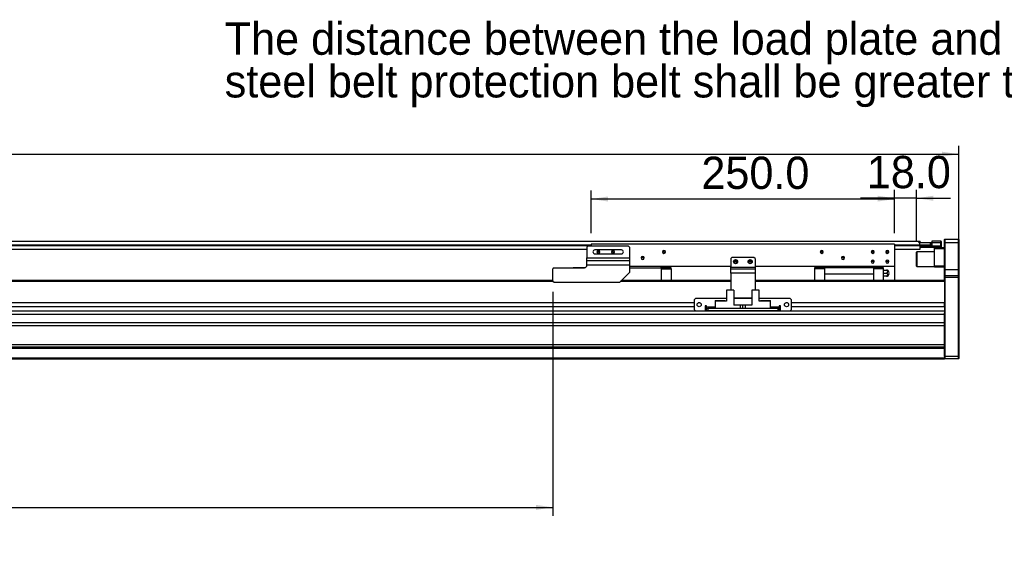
# Model space of a CAD drawing. Header units: millimetres. Extents: x 35 to 2905, y 35 to 2044.
# Tile 5 of 8: x 1460 to 2271, y 797 to 1243. Entities that reach past the tile are written whole.
import ezdxf

# ---------------------------------------------------------------- set-up
doc = ezdxf.new("R2010")
doc.units = ezdxf.units.MM
doc.header["$LTSCALE"] = 7
doc.layers.add('DIMNS', color=7, linetype='Continuous')
doc.styles.add('SLDTEXTSTYLE8', font='txt')
doc.dimstyles.new('SLDDIMSTYLE0', dxfattribs={"dimtxt": 26.6, "dimasz": 14, "dimexe": 0, "dimexo": 0.0625, "dimgap": 6.65, "dimtad": 2, "dimdec": 1, "dimrnd": 1e-09, "dimzin": 4, "dimdsep": 46, "dimtxsty": 'SLDTEXTSTYLE8', "dimsah": 1, "dimcen": 0.09, "dimadec": 0, "dimazin": 1, "dimtfac": 1, "dimtdec": 1, "dimtofl": 0, "dimtmove": 0, "dimatfit": 3, "dimfxl": 0, "dimfrac": 2, "dimtolj": 1, "dimtzin": 12, "dimarcsym": 0})
doc.dimstyles.new('SLDDIMSTYLE1', dxfattribs={"dimtxt": 26.6, "dimasz": 14, "dimexe": 0, "dimexo": 0.0625, "dimgap": 6.65, "dimtad": 2, "dimdec": 1, "dimrnd": 1e-09, "dimzin": 4, "dimdsep": 46, "dimtxsty": 'SLDTEXTSTYLE8', "dimsah": 1, "dimcen": 0.09, "dimadec": 0, "dimazin": 1, "dimtfac": 1, "dimtdec": 1, "dimtmove": 0, "dimatfit": 0, "dimfxl": 0, "dimfrac": 2, "dimtolj": 1, "dimtzin": 12, "dimarcsym": 0})

# ---------------------------------------------------------------- blocks, each defined once
blk = doc.blocks.new('_D')
at = {"layer": 'DIMNS'}
for p, q in [((197.36, 1039.85), (197.36, 1139.46)), ((2233.36, 1039.85), (2233.36, 1139.46)), ((197.36, 1132.46), (2233.36, 1132.46))]:
    blk.add_line(p, q, dxfattribs=at)
for points in [[(197.36, 1132.46), (211.36, 1130.36), (211.36, 1134.56)], [(2233.36, 1132.46), (2219.36, 1134.56), (2219.36, 1130.36)]]:
    blk.add_solid(points, dxfattribs=at)
at = {"layer": 'DIMNS', "insert": (1140.23, 1167.36), "char_height": 26.6, "attachment_point": 1, "style": 'SLDTEXTSTYLE8'}
blk.add_mtext('2036.0', dxfattribs=at)
blk = doc.blocks.new('_D_3')
at = {"layer": 'DIMNS'}
for p, q in [((498.86, 1022.57), (498.86, 834.45)), ((1898.86, 1019.07), (1898.86, 834.45)), ((498.86, 841.45), (1898.86, 841.45))]:
    blk.add_line(p, q, dxfattribs=at)
for points in [[(498.86, 841.45), (512.86, 839.35), (512.86, 843.55)], [(1898.86, 841.45), (1884.86, 843.55), (1884.86, 839.35)]]:
    blk.add_solid(points, dxfattribs=at)
at = {"layer": 'DIMNS', "char_height": 26.6, "attachment_point": 1, "style": 'SLDTEXTSTYLE8'}
for s, insert in [('Stroke T=', (1090.5, 876.35)), ('1400.0', (1244.15, 876.35))]:
    blk.add_mtext(s, dxfattribs=dict(at, insert=insert))
blk = doc.blocks.new('_D_4')
at = {"layer": 'DIMNS'}
for p, q in [((1930.36, 1067.35), (1930.36, 1102.54)), ((2180.36, 1095.54), (1930.36, 1095.54)), ((2180.36, 1067.35), (2180.36, 1102.54))]:
    blk.add_line(p, q, dxfattribs=at)
for points in [[(1930.36, 1095.54), (1944.36, 1093.44), (1944.36, 1097.64)], [(2180.36, 1095.54), (2166.36, 1097.64), (2166.36, 1093.44)]]:
    blk.add_solid(points, dxfattribs=at)
at = {"layer": 'DIMNS', "insert": (2021.17, 1130.44), "char_height": 26.6, "attachment_point": 1, "style": 'SLDTEXTSTYLE8'}
blk.add_mtext('250.0', dxfattribs=at)
blk = doc.blocks.new('_D_5')
at = {"layer": 'DIMNS'}
for p, q in [((2180.36, 1096.16), (2152.36, 1096.16)), ((2180.36, 1067.35), (2180.36, 1103.16)), ((2198.36, 1096.16), (2180.36, 1096.16)), ((2198.36, 1060.55), (2198.36, 1103.16)), ((2198.36, 1096.16), (2226.36, 1096.16))]:
    blk.add_line(p, q, dxfattribs=at)
for points in [[(2180.36, 1096.16), (2166.36, 1098.26), (2166.36, 1094.06)], [(2198.36, 1096.16), (2212.36, 1094.06), (2212.36, 1098.26)]]:
    blk.add_solid(points, dxfattribs=at)
at = {"layer": 'DIMNS', "insert": (2157.48, 1131.06), "char_height": 26.6, "attachment_point": 1, "style": 'SLDTEXTSTYLE8'}
blk.add_mtext('18.0', dxfattribs=at)
blk = doc.blocks.new('SW_NOTE_5')
at = {"layer": 'DIMNS', "color": 0, "char_height": 26.6, "attachment_point": 1, "style": 'SLDTEXTSTYLE8'}
for s, insert in [('The distance between the load plate and the ', (-813.7, 48.49)), ('steel belt protection belt shall be greater than 4mm', (-813.7, 13.32))]:
    blk.add_mtext(s, dxfattribs=dict(at, insert=insert))

msp = doc.modelspace()

# ---------------------------------------------------------------- linework, layer by layer
at = {"color": 7, "linetype": 'Continuous', "lineweight": 25}
for p, q in [((230.36, 1060.81), (2201.36, 1060.81)), ((1927.86, 1056.96), (1926.86, 1055.96)), ((1926.86, 1055.96), (1926.86, 1046.96)), ((1927.86, 1056.96), (1960.86, 1056.96)), ((2180.36, 1058.46), (1930.36, 1058.46)), ((1930.36, 1058.46), (1930.36, 1056.96)), ((1961.86, 1055.96), (1960.86, 1056.96)), ((1961.86, 1055.96), (1961.86, 1046.96)), ((2180.36, 1058.46), (2180.36, 1039.96)), ((2200.36, 1059.47), (2200.36, 1059.66)), ((2200.36, 1059.66), (2200.86, 1059.66)), ((2200.86, 1059.66), (2200.86, 1057.66)), ((2200.86, 1059.66), (2209.86, 1059.66)), ((2200.86, 1057.66), (2209.86, 1057.66)), ((2201.15, 1057.16), (2201.16, 1057.16)), ((2201.16, 1057.16), (2201.16, 1056.96)), ((2211.36, 1057.16), (2201.16, 1057.16)), ((2201.16, 1057.16), (2201.16, 1057.16)), ((2201.16, 1056.96), (2201.16, 1056.17)), ((2201.16, 1056.96), (2218.56, 1056.96)), ((2201.36, 1059.66), (2201.36, 1060.81)), ((2201.36, 1057.31), (2201.36, 1057.81)), ((2201.36, 1057.46), (2211.36, 1057.46)), ((2201.36, 1054.31), (2201.36, 1057.31)), ((2218.56, 1055.46), (2201.36, 1055.46)), ((2209.86, 1057.66), (2209.86, 1059.66)), ((2209.86, 1059.66), (2210.36, 1059.66)), ((2210.36, 1057.66), (2209.86, 1057.66)), ((2210.36, 1059.66), (2210.36, 1057.66)), ((2210.36, 1057.66), (2210.86, 1057.66)), ((2210.86, 1057.46), (2210.86, 1057.66)), ((2211.36, 1060.96), (2218.56, 1060.96)), ((2211.36, 1059.46), (2211.36, 1060.96)), ((2211.36, 1057.16), (2211.36, 1059.46)), ((2218.56, 1059.46), (2211.36, 1059.46)), ((2213.36, 1054.46), (2213.36, 1055.46)), ((2218.56, 1059.46), (2218.56, 1060.96)), ((2218.86, 1060.66), (2218.56, 1060.96)), ((2218.56, 1056.96), (2218.56, 1059.46)), ((2218.86, 1059.46), (2218.56, 1059.46)), ((2218.56, 1055.46), (2218.56, 1056.96)), ((2218.56, 1056.96), (2218.86, 1056.96)), ((2218.56, 1055.46), (2218.86, 1055.76)), ((2218.56, 1055.46), (2221.36, 1055.46)), ((2218.86, 1060.66), (2218.86, 1059.46)), ((2218.86, 1059.46), (2218.86, 1056.96)), ((2218.86, 1056.96), (2218.86, 1055.76)), ((2221.66, 1062.46), (2221.36, 1062.16)), ((2221.36, 1059.46), (2221.36, 1062.16)), ((2221.66, 1059.46), (2221.36, 1059.46)), ((2221.36, 1037.46), (2221.36, 1059.46)), ((2221.66, 1062.46), (2221.66, 1059.46)), ((2221.66, 1062.46), (2233.06, 1062.46)), ((2221.66, 1059.46), (2221.66, 1037.46)), ((2233.06, 1059.46), (2221.66, 1059.46)), ((2233.06, 1059.46), (2233.06, 1062.46)), ((2233.06, 1062.46), (2233.36, 1062.16)), ((2233.06, 1037.46), (2233.06, 1059.46)), ((2233.06, 1059.46), (2233.36, 1059.46)), ((2233.36, 1062.16), (2233.36, 1059.46)), ((2233.36, 1059.46), (2233.36, 1037.46)), ((505.86, 1054.31), (1926.86, 1054.31)), ((1926.86, 1046.96), (1961.86, 1046.96)), ((1926.86, 1044.97), (1926.86, 1046.96)), ((1955.36, 1053.56), (1933.36, 1053.56)), ((1933.36, 1050.36), (1955.36, 1050.36)), ((1936.36, 1051.96), (1935.11, 1051.96)), ((1936.36, 1051.96), (1937.61, 1051.96)), ((1948.36, 1051.96), (1947.11, 1051.96)), ((1948.36, 1051.96), (1949.61, 1051.96)), ((1961.86, 1046.96), (1961.86, 1044.97)), ((1972.86, 1046.96), (1971.61, 1046.96)), ((1972.86, 1046.96), (1974.11, 1046.96)), ((1990.36, 1051.96), (1989.11, 1051.96)), ((1990.36, 1051.96), (1991.61, 1051.96)), ((2046.36, 1047.46), (2045.36, 1046.46)), ((2064.36, 1047.46), (2046.36, 1047.46)), ((2065.36, 1046.46), (2064.36, 1047.46)), ((2120.36, 1051.96), (2119.11, 1051.96)), ((2120.36, 1051.96), (2121.61, 1051.96)), ((2137.86, 1046.96), (2136.61, 1046.96)), ((2137.86, 1046.96), (2139.11, 1046.96)), ((2162.36, 1051.96), (2161.11, 1051.96)), ((2162.36, 1051.96), (2163.61, 1051.96)), ((2174.36, 1051.96), (2173.11, 1051.96)), ((2174.36, 1051.96), (2175.61, 1051.96)), ((2180.36, 1054.31), (2201.36, 1054.31)), ((2198.66, 1051.96), (2198.36, 1051.66)), ((2198.36, 1048.16), (2198.36, 1051.66)), ((2198.36, 1040.26), (2198.36, 1048.16)), ((2213.36, 1051.96), (2198.66, 1051.96)), ((2198.66, 1051.96), (2198.66, 1048.28)), ((2198.66, 1048.28), (2198.66, 1039.96)), ((2221.36, 1054.46), (2213.36, 1054.46)), ((2213.36, 1040.46), (2213.36, 1054.46)), ((1899.86, 1038.96), (1898.86, 1037.96)), ((1899.86, 1038.96), (1924.86, 1038.96)), ((1915.66, 1039.16), (1915.46, 1038.96)), ((1915.66, 1039.16), (1915.66, 1038.96)), ((1915.66, 1039.16), (1925.73, 1039.16)), ((1926.86, 1044.97), (1961.86, 1044.97)), ((1926.86, 1040.98), (1926.86, 1044.97)), ((1926.86, 1040.98), (1926.86, 1040.96)), ((1961.86, 1040.98), (1926.86, 1040.98)), ((1961.86, 1044.97), (1961.86, 1040.98)), ((1961.86, 1040.98), (1961.86, 1034.96)), ((2045.36, 1039.96), (1961.86, 1039.96)), ((1961.86, 1038.96), (1988.11, 1038.96)), ((1988.11, 1038.96), (1988.11, 1039.96)), ((1988.11, 1038.96), (1988.11, 1028.46)), ((1996.36, 1038.86), (1988.11, 1038.86)), ((1996.36, 1037.91), (1996.36, 1038.86)), ((2045.36, 1046.46), (2045.36, 1039.46)), ((2045.36, 1039.46), (2065.36, 1039.46)), ((2045.36, 1037.96), (2045.36, 1039.46)), ((2049.36, 1043.96), (2048.11, 1043.96)), ((2049.36, 1043.96), (2050.61, 1043.96)), ((2061.36, 1043.96), (2060.11, 1043.96)), ((2061.36, 1043.96), (2062.61, 1043.96)), ((2065.36, 1046.46), (2065.36, 1039.46)), ((2180.36, 1039.96), (2065.36, 1039.96)), ((2065.36, 1039.46), (2065.36, 1037.96)), ((2122.61, 1038.86), (2114.36, 1038.86)), ((2114.36, 1038.86), (2114.36, 1037.91)), ((2122.61, 1039.96), (2122.61, 1038.96)), ((2163.11, 1038.96), (2122.61, 1038.96)), ((2122.61, 1038.96), (2122.61, 1033.96)), ((2162.36, 1043.96), (2161.11, 1043.96)), ((2162.36, 1043.96), (2163.61, 1043.96)), ((2163.11, 1038.96), (2163.11, 1039.96)), ((2163.11, 1038.96), (2163.11, 1033.96)), ((2171.36, 1038.86), (2163.11, 1038.86)), ((2171.36, 1037.91), (2171.36, 1038.86)), ((2174.36, 1043.96), (2173.11, 1043.96)), ((2174.36, 1043.96), (2175.61, 1043.96)), ((2180.36, 1039.96), (2180.36, 1028.46)), ((2198.36, 1040.26), (2198.66, 1039.96)), ((2198.66, 1039.96), (2213.36, 1039.96)), ((2213.36, 1040.46), (2221.36, 1040.46)), ((2213.36, 1039.46), (2213.36, 1040.46)), ((2221.36, 1039.46), (2213.36, 1039.46)), ((1898.86, 1027.96), (1898.86, 1037.96)), ((1953.86, 1026.96), (1961.86, 1034.96)), ((1988.11, 1037.91), (1996.36, 1037.91)), ((1996.36, 1037.91), (1996.36, 1028.46)), ((2045.36, 1037.96), (2065.36, 1037.96)), ((2045.36, 1034.46), (2045.36, 1037.96)), ((2045.36, 1034.46), (2045.36, 1020.36)), ((2065.36, 1034.46), (2045.36, 1034.46)), ((2065.36, 1037.96), (2065.36, 1034.46)), ((2065.36, 1034.46), (2065.36, 1020.36)), ((2122.61, 1037.91), (2114.36, 1037.91)), ((2114.36, 1037.91), (2114.36, 1028.46)), ((2122.61, 1033.96), (2163.11, 1033.96)), ((2122.61, 1033.96), (2122.61, 1033.66)), ((2163.11, 1033.66), (2122.61, 1033.66)), ((2122.61, 1033.66), (2122.61, 1028.46)), ((2171.36, 1037.91), (2163.11, 1037.91)), ((2163.11, 1033.66), (2163.11, 1033.96)), ((2163.11, 1033.66), (2163.11, 1028.46)), ((2171.36, 1028.46), (2171.36, 1037.91)), ((2171.36, 1036.96), (2173.67, 1036.96)), ((2171.36, 1034.46), (2173.67, 1034.46)), ((2173.67, 1031.96), (2171.36, 1031.96)), ((2221.66, 1037.46), (2221.36, 1037.46)), ((2221.36, 1032.16), (2221.36, 1037.46)), ((2221.66, 1032.46), (2221.36, 1032.16)), ((2221.36, 1030.96), (2221.36, 1032.16)), ((2221.36, 1028.17), (2221.36, 1030.96)), ((2221.66, 1030.96), (2221.36, 1030.96)), ((2221.66, 1037.46), (2221.66, 1032.46)), ((2221.66, 1037.46), (2233.06, 1037.46)), ((2221.66, 1032.46), (2221.66, 1030.96)), ((2221.66, 1032.46), (2233.06, 1032.46)), ((2221.66, 1030.96), (2221.66, 965.96)), ((2233.06, 1030.96), (2221.66, 1030.96)), ((2233.06, 1032.46), (2233.06, 1037.46)), ((2233.36, 1037.46), (2233.06, 1037.46)), ((2233.06, 1030.96), (2233.06, 1032.46)), ((2233.36, 1032.16), (2233.06, 1032.46)), ((2233.06, 965.96), (2233.06, 1030.96)), ((2233.36, 1030.96), (2233.06, 1030.96)), ((2233.36, 1037.46), (2233.36, 1032.16)), ((2233.36, 1032.16), (2233.36, 1030.96)), ((2233.36, 1030.96), (2233.36, 966.08)), ((1898.86, 1028.46), (385.36, 1028.46)), ((1898.86, 1027.96), (1899.86, 1026.96)), ((1899.86, 1026.96), (1953.86, 1026.96)), ((2045.36, 1028.46), (1955.36, 1028.46)), ((2221.36, 1028.46), (2065.36, 1028.46)), ((2221.36, 1028.17), (2221.36, 1027.46)), ((2221.36, 1027.46), (2221.36, 1010.01)), ((2041.86, 1020.36), (2041.86, 1011.46)), ((2047.86, 1020.36), (2041.86, 1020.36)), ((2047.86, 1020.36), (2047.86, 1007.96)), ((2062.86, 1020.36), (2062.86, 1007.96)), ((2068.86, 1020.36), (2062.86, 1020.36)), ((2068.86, 1011.46), (2068.86, 1020.36)), ((2015.36, 1010.01), (415.36, 1010.01)), ((2015.36, 1006.61), (415.36, 1006.61)), ((2016.36, 1013.46), (2015.36, 1012.46)), ((2015.36, 1012.46), (2015.36, 1004.46)), ((2041.86, 1013.46), (2016.36, 1013.46)), ((2020.06, 1010.01), (2018.65, 1010.01)), ((2025.36, 1007.46), (2024.36, 1007.46)), ((2024.36, 1007.46), (2024.36, 1003.46)), ((2025.36, 1006.61), (2024.36, 1006.61)), ((2025.36, 1006.46), (2025.36, 1007.46)), ((2025.36, 1006.46), (2025.36, 1005.46)), ((2032.66, 1011.96), (2040.46, 1011.96)), ((2032.66, 1011.96), (2032.66, 1011.46)), ((2032.66, 1011.46), (2032.66, 1005.46)), ((2041.86, 1011.46), (2032.66, 1011.46)), ((2040.96, 1011.46), (2040.46, 1011.96)), ((2062.86, 1013.96), (2047.86, 1013.96)), ((2062.86, 1013.46), (2047.86, 1013.46)), ((2053.36, 1007.96), (2047.86, 1007.96)), ((2053.36, 1005.46), (2053.36, 1007.96)), ((2055.36, 1007.96), (2053.36, 1007.96)), ((2055.36, 1005.46), (2055.36, 1007.96)), ((2057.36, 1007.96), (2055.36, 1007.96)), ((2057.36, 1007.96), (2057.36, 1005.46)), ((2062.86, 1007.96), (2057.36, 1007.96)), ((2094.36, 1013.46), (2068.86, 1013.46)), ((2078.06, 1011.46), (2068.86, 1011.46)), ((2070.26, 1011.96), (2069.76, 1011.46)), ((2070.26, 1011.96), (2078.06, 1011.96)), ((2078.06, 1011.46), (2078.06, 1011.96)), ((2078.06, 1005.46), (2078.06, 1011.46)), ((2086.36, 1007.46), (2085.36, 1007.46)), ((2085.36, 1007.46), (2085.36, 1006.46)), ((2086.36, 1006.61), (2085.36, 1006.61)), ((2085.36, 1005.46), (2085.36, 1006.46)), ((2086.36, 1003.46), (2086.36, 1007.46)), ((2092.06, 1010.01), (2090.65, 1010.01)), ((2095.36, 1012.46), (2094.36, 1013.46)), ((2095.36, 1004.46), (2095.36, 1012.46)), ((2221.36, 1010.01), (2095.36, 1010.01)), ((2221.36, 1006.61), (2095.36, 1006.61)), ((2221.36, 1006.61), (2221.36, 1010.01)), ((2221.36, 1006.61), (2221.36, 1003.08)), ((2221.36, 1003.08), (209.36, 1003.08)), ((2221.36, 1000.49), (209.36, 1000.49)), ((2015.36, 1004.46), (2016.36, 1003.46)), ((2016.36, 1003.46), (2024.36, 1003.46)), ((2025.36, 1003.46), (2025.36, 1005.46)), ((2025.36, 1005.46), (2026.36, 1005.46)), ((2026.36, 1003.46), (2025.36, 1003.46)), ((2026.36, 1005.46), (2026.36, 1003.46)), ((2084.36, 1005.46), (2026.36, 1005.46)), ((2084.36, 1003.46), (2026.36, 1003.46)), ((2084.36, 1003.46), (2084.36, 1005.46)), ((2084.36, 1005.46), (2085.36, 1005.46)), ((2085.36, 1003.46), (2084.36, 1003.46)), ((2085.36, 1005.46), (2085.36, 1003.46)), ((2086.36, 1003.46), (2094.36, 1003.46)), ((2094.36, 1003.46), (2095.36, 1004.46)), ((2221.36, 1003.08), (2221.36, 1001.78)), ((2221.36, 966.08), (2221.36, 1001.78)), ((2221.36, 993.56), (209.36, 993.56)), ((2221.36, 990.96), (209.36, 990.96)), ((2221.36, 975.46), (209.36, 975.46)), ((2221.36, 973.46), (209.36, 973.46)), ((2221.36, 972.46), (209.36, 972.46)), ((2221.36, 965.88), (2221.36, 966.08)), ((2221.36, 966.08), (2221.66, 965.96)), ((2221.36, 965.88), (2221.36, 964.46)), ((2221.66, 965.96), (2221.66, 963.96)), ((2221.66, 965.96), (2233.06, 965.96)), ((2233.36, 966.08), (2233.06, 965.96)), ((2233.06, 963.96), (2233.06, 965.96)), ((2233.36, 966.08), (2233.36, 964.26)), ((2221.36, 964.46), (209.36, 964.46)), ((2221.36, 963.46), (209.36, 963.46)), ((2221.36, 964.46), (2221.36, 963.46)), ((2221.36, 964.26), (2221.66, 963.96)), ((2233.06, 963.96), (2221.66, 963.96)), ((2233.36, 964.26), (2233.06, 963.96))]:
    msp.add_line(p, q, dxfattribs=at)
at = {"color": 8, "linetype": 'Continuous', "lineweight": 25}
for p, q in [((500.36, 1057.81), (1930.36, 1057.81)), ((500.36, 1057.31), (1930.36, 1057.31)), ((2180.36, 1057.81), (2201.36, 1057.81)), ((2180.36, 1057.31), (2201.36, 1057.31)), ((2201.13, 1056.96), (2201.16, 1056.96)), ((1899.36, 1027.46), (385.36, 1027.46)), ((2045.36, 1027.46), (1954.36, 1027.46)), ((2221.36, 1027.46), (2065.36, 1027.46)), ((2032.66, 1006.46), (2025.36, 1006.46)), ((2085.36, 1006.46), (2078.06, 1006.46))]:
    msp.add_line(p, q, dxfattribs=at)
at = {"color": 7, "linetype": 'Continuous', "lineweight": 25}
for centre in [(2049.36, 1043.96), (2061.36, 1043.96), (2019.36, 1008.46), (2091.36, 1008.46)]:
    msp.add_circle(centre, 1.7, dxfattribs=at)
for centre, radius, start, end in [((1933.36, 1051.96), 1.6, 90, 270), ((1936.36, 1051.96), 1.25, 0, 180), ((1936.36, 1051.96), 1.25, 180, 0), ((1948.36, 1051.96), 1.25, 0, 180), ((1948.36, 1051.96), 1.25, 180, 0), ((1955.36, 1051.96), 1.6, 270, 90), ((1972.86, 1046.96), 1.25, 0, 180), ((1972.86, 1046.96), 1.25, 180, 0), ((1990.36, 1051.96), 1.25, 0, 180), ((1990.36, 1051.96), 1.25, 180, 0), ((2120.36, 1051.96), 1.25, 0, 180), ((2120.36, 1051.96), 1.25, 180, 0), ((2137.86, 1046.96), 1.25, 0, 180), ((2137.86, 1046.96), 1.25, 180, 0), ((2162.36, 1051.96), 1.25, 0, 180), ((2162.36, 1051.96), 1.25, 180, 0), ((2174.36, 1051.96), 1.25, 0, 180), ((2174.36, 1051.96), 1.25, 180, 0), ((1924.86, 1040.96), 2, 270, 0), ((2049.36, 1043.96), 1.25, 0, 180), ((2049.36, 1043.96), 1.25, 180, 0), ((2061.36, 1043.96), 1.25, 0, 180), ((2061.36, 1043.96), 1.25, 180, 0), ((2162.36, 1043.96), 1.25, 0, 180), ((2162.36, 1043.96), 1.25, 180, 0), ((2174.36, 1043.96), 1.25, 0, 180), ((2174.36, 1043.96), 1.25, 180, 0), ((2172.86, 1034.46), 3, 9.9092, 56.43308), ((2172.86, 1034.46), 3, 303.54248, 350.11805), ((2175.76, 1034.46), 0.25, 270, 68.68077)]:
    msp.add_arc(centre, radius, start, end, dxfattribs=at)
for points, knots in [([(2173.67, 1036.96), (2173.79, 1036.89), (2174.04, 1036.75), (2174.3, 1036.44), (2174.48, 1036.09), (2174.53, 1035.71), (2174.48, 1035.33), (2174.3, 1034.98), (2174.04, 1034.67), (2173.79, 1034.53), (2173.67, 1034.46)], [0, 0, 0, 0, 0.124802, 0.24987, 0.374969, 0.499941, 0.624662, 0.749589, 0.874688, 1, 1, 1, 1]), ([(2174.51, 1036.96), (2174.51, 1036.96), (2174.53, 1036.96), (2174.47, 1036.96), (2174.31, 1036.96), (2174.04, 1036.96), (2173.79, 1036.96), (2173.67, 1036.96)], [0, 0, 0, 0, 0.002087, 0.2509801, 0.5002825, 0.7499304, 1, 1, 1, 1]), ([(2173.67, 1034.46), (2173.79, 1034.39), (2174.04, 1034.25), (2174.3, 1033.94), (2174.48, 1033.59), (2174.53, 1033.21), (2174.48, 1032.83), (2174.3, 1032.48), (2174.04, 1032.17), (2173.79, 1032.03), (2173.67, 1031.96)], [0, 0, 0, 0, 0.1248017, 0.2498697, 0.374969, 0.49994, 0.6246622, 0.7495884, 0.8746881, 1, 1, 1, 1]), ([(2173.67, 1031.96), (2173.79, 1031.96), (2174.04, 1031.96), (2174.3, 1031.96), (2174.48, 1031.96), (2174.5, 1031.96), (2174.51, 1031.96)], [0, 0, 0, 0, 0.250249, 0.501034, 0.751879, 1, 1, 1, 1]), ([(2175.85, 1034.23), (2175.85, 1034.23), (2175.85, 1034.24), (2175.85, 1034.29), (2175.85, 1034.37), (2175.85, 1034.46), (2175.85, 1034.55), (2175.85, 1034.63), (2175.85, 1034.68), (2175.85, 1034.69), (2175.85, 1034.69)], [0, 0, 0, 0, 0.125367, 0.250008, 0.374883, 0.499741, 0.624392, 0.749724, 0.874831, 1, 1, 1, 1])]:
    msp.add_open_spline(points, degree=3, knots=knots, dxfattribs=at)

# ---------------------------------------------------------------- block references
at = {"layer": 'DIMNS'}
msp.add_blockref('SW_NOTE_5', (2442.15, 1192.51), dxfattribs=at)

# ---------------------------------------------------------------- dimensions: what is measured, and where the dimension line sits
for base, p1, p2, dimstyle, picture, middle in [((2233.36, 1132.46), (197.36, 1030.96), (2233.36, 1030.96), 'SLDDIMSTYLE0', '_D', (1192.21, 1132.46)), ((1930.36, 1095.54), (2180.36, 1058.46), (1930.36, 1058.46), 'SLDDIMSTYLE0', '_D_4', (2063.55, 1095.54)), ((2180.36, 1096.16), (2198.36, 1051.66), (2180.36, 1058.46), 'SLDDIMSTYLE1', '_D_5', (2190.25, 1096.16))]:
    dim = msp.add_linear_dim(base=base, p1=p1, p2=p2, dimstyle=dimstyle, dxfattribs=at)
    dim.commit()
    dim.dimension.update_dxf_attribs({"geometry": picture, "text_midpoint": middle, "dimtype": 160})
dim = msp.add_linear_dim(base=(1898.86, 841.45), p1=(498.86, 1031.46), p2=(1898.86, 1027.96), angle=0, text='Stroke T=<>', dimstyle='SLDDIMSTYLE0', dxfattribs=at)
dim.commit()
dim.dimension.update_dxf_attribs({"geometry": '_D_3', "text_midpoint": (1219.31, 841.45), "dimtype": 160})

doc.saveas('drawing.dxf')
